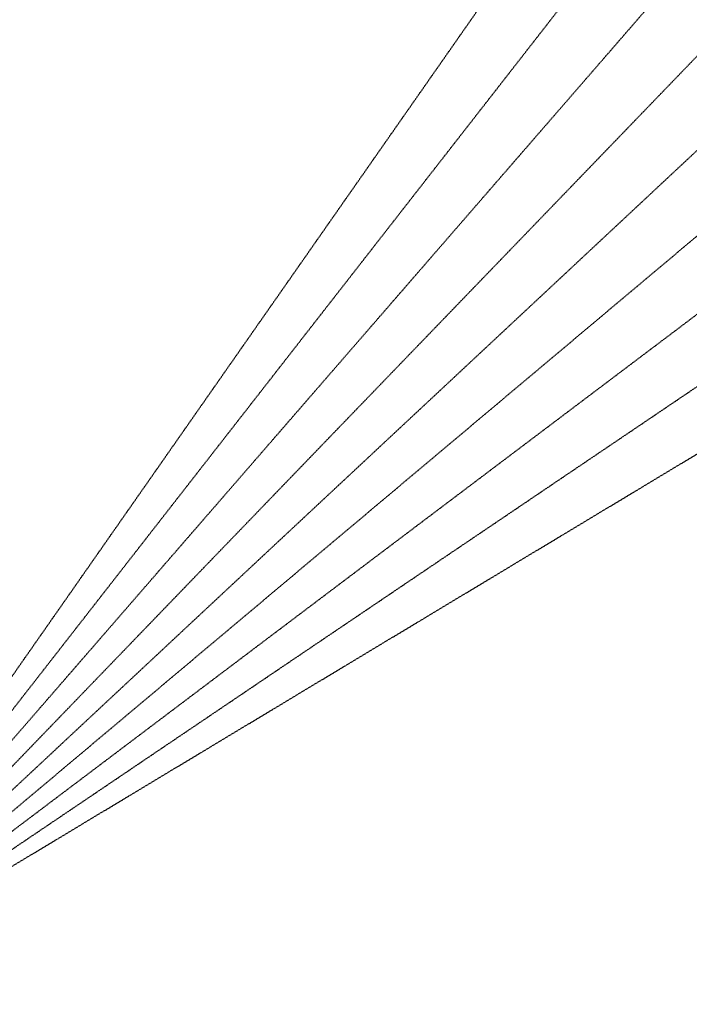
# Model space of a CAD drawing. Header units: feet. Extents: x 719681 to 872103, y 1414424 to 1527791.
# Tile 9 of 12: x 735740 to 751800, y 1419144 to 1442766. Entities that reach past the tile are written whole.
import ezdxf

# ---------------------------------------------------------------- set-up
doc = ezdxf.new("R2010")
doc.units = ezdxf.units.FT
doc.header["$LTSCALE"] = 100
doc.header["$MEASUREMENT"] = 0
doc.linetypes.add('HIDDEN2', pattern=[0.1875, 0.125, -0.0625])
doc.layers.add('FETCH-NNE', color=6, linetype='HIDDEN2')

msp = doc.modelspace()

# ---------------------------------------------------------------- linework, layer by layer
at = {"layer": 'FETCH-NNE', "color": 6}
for q in [(859312, 1527791), (865019, 1521026), (872103, 1515132), (803615, 1513461), (818602, 1510993), (808589, 1509642), (872103, 1504660), (820861, 1503966), (782906, 1494758)]:
    msp.add_line((730057, 1419144), q, dxfattribs=at)

doc.saveas('drawing.dxf')
